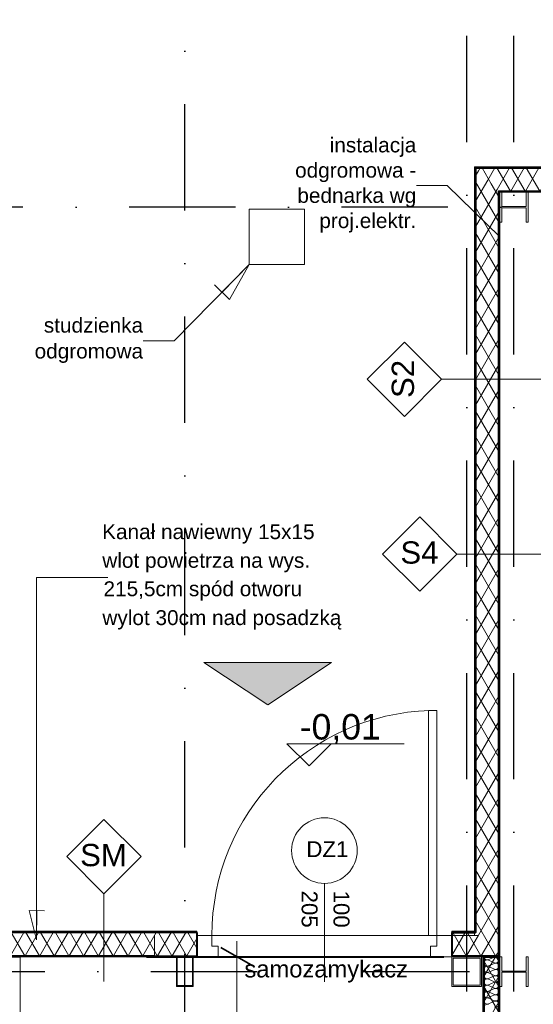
# Model space of a CAD drawing. Header units: millimetres. Extents: x 2016045 to 2079203, y -1576958 to -1542749.
# Tile 91 of 109: x 2029209 to 2031627, y -1556215 to -1551578. Entities that reach past the tile are written whole.
import ezdxf

# ---------------------------------------------------------------- set-up
doc = ezdxf.new("R2010")
doc.units = ezdxf.units.MM
doc.header["$MEASUREMENT"] = 0
doc.linetypes.add('OSIE', pattern=[1000, 500, -250, 0, -250])
for name, color, linetype, lineweight in [('2D - Ogólne_Nr_pióra__7', 7, 'Continuous', 13), ('a___cienka___0.15_Nr_pióra__5', 7, 'Continuous', 40), ('a___przekrojowa___0.5_Nr_pióra__1', 7, 'Continuous', 0), ('Budowlane - Opisy_Nr_pióra__1', 7, 'Continuous', 0), ('Budowlane - Opisy_Nr_pióra__7', 7, 'Continuous', 13), ('Budowlane - Sciany Zew_Nr_pióra__7', 7, 'Continuous', 13), ('Konstrukcja - Fundamenty_Nr_pióra__7', 7, 'Continuous', 13), ('Konstrukcja - podkonstrukcja pod panele - belki_Nr_pióra__7', 7, 'Continuous', 13), ('p.poz._Nr_pióra__16', 1, 'Continuous', 5), ('Wymiarowanie - Poziomy_Nr_pióra__1', 7, 'Continuous', 0), ('Wymiarowanie_Nr_pióra__1', 7, 'Continuous', 0), ('wypelnienia wielobokow_Nr_pióra__7', 7, 'Continuous', 13), ('znaczniki drzwi_Nr_pióra__1', 7, 'Continuous', 0), ('znaczniki drzwi_Nr_pióra__7', 7, 'Continuous', 13), ('Ściany zewnętrzne_Nr_pióra__1', 7, 'Continuous', 0), ('Ściany zewnętrzne_Nr_pióra__5', 7, 'Continuous', 40)]:
    doc.layers.add(name, color=color, linetype=linetype, lineweight=lineweight)
for name, color, linetype, lineweight, true_color in [('a___przekrojowa___0.5_Nr_pióra__160', 7, 'Continuous', 20, 0x020602), ('drzwi_Nr_pióra__30', 7, 'Continuous', 13, 0x0322fc), ('Linie PT_Nr_pióra__13', 7, 'Continuous', 5, 0xb6b6b6), ('OSIE_Nr_pióra__2', 7, 'Continuous', 25, 0x0322fc), ('Wymiarowanie_Nr_pióra__3', 7, 'Continuous', 35, 0x008200)]:
    doc.layers.add(name, color=color, linetype=linetype, lineweight=lineweight, true_color=true_color)
doc.layers.add('Wymiarowanie', color=7, linetype='Continuous')
doc.layers.add('Ściany zewnętrzne', color=7, linetype='Continuous')
doc.styles.add('GENERATED_STYLE_1', font='arial.ttf')
doc.dimstyles.new('GENERATED_STYLE__1', dxfattribs={"dimtxt": 125, "dimasz": 114, "dimexe": 0.18, "dimexo": 0, "dimgap": 0.09, "dimtad": 1, "dimtih": 1, "dimtoh": 1, "dimdec": 0, "dimlfac": 0.1, "dimzin": 0, "dimdsep": 46, "dimtxsty": 'GENERATED_STYLE_1', "dimblk": 'ARROWHEAD_2', "dimblk1": 'ARROWHEAD_2', "dimblk2": 'ARROWHEAD_2', "dimcen": 0.09, "dimclrd": 7, "dimclre": 7, "dimclrt": 7, "dimadec": 4, "dimazin": 0, "dimtfac": 1, "dimtdec": 4, "dimtmove": 0, "dimatfit": 3, "dimfxl": 0, "dimtolj": 1, "dimtzin": 0, "dimarcsym": 0})
doc.dimstyles.new('GENERATED_STYLE__2', dxfattribs={"dimtxt": 125, "dimasz": 114, "dimexe": 0.18, "dimexo": 0, "dimgap": 0.09, "dimtad": 1, "dimdec": 0, "dimlfac": 0.1, "dimzin": 0, "dimdsep": 46, "dimtxsty": 'GENERATED_STYLE_1', "dimblk": 'ARROWHEAD_2', "dimblk1": 'ARROWHEAD_2', "dimblk2": 'ARROWHEAD_2', "dimcen": 0.09, "dimclrd": 7, "dimclre": 7, "dimclrt": 7, "dimadec": 4, "dimazin": 0, "dimtfac": 1, "dimtdec": 4, "dimtmove": 2, "dimatfit": 3, "dimfxl": 0, "dimtolj": 1, "dimtzin": 0, "dimarcsym": 0})
doc.dimstyles.new('GENERATED_STYLE__3', dxfattribs={"dimtxt": 125, "dimasz": 114, "dimexe": 0.18, "dimexo": 0, "dimgap": 0.09, "dimtad": 1, "dimdec": 0, "dimlfac": 0.1, "dimzin": 0, "dimdsep": 46, "dimtxsty": 'GENERATED_STYLE_1', "dimblk": 'ARROWHEAD_2', "dimblk1": 'ARROWHEAD_2', "dimblk2": 'ARROWHEAD_2', "dimcen": 0.09, "dimclrd": 7, "dimclre": 7, "dimclrt": 7, "dimadec": 4, "dimazin": 0, "dimtfac": 1, "dimtdec": 4, "dimtmove": 0, "dimatfit": 3, "dimfxl": 0, "dimtolj": 1, "dimtzin": 0, "dimarcsym": 0})
pattern_1 = [(60, (1682719.62, -1237567.41), (-51.961524, 30), []), (120, (1682719.62, -1237567.41), (51.961524, 30), [])]

# ---------------------------------------------------------------- blocks, each defined once
blk = doc.blocks.new('Izolacja cieplna 18')
at = {"layer": 'Linie PT_Nr_pióra__13', "linetype": 'Continuous'}
for p, q in [((1.2, 49.2), (13.6, 20.9)), ((16.1, 20.9), (28.5, 49.2)), ((31, 49.2), (43.4, 20.9)), ((45.9, 20.9), (58.3, 49.2)), ((60.8, 49.2), (73.2, 20.9)), ((75.7, 20.9), (88, 49.2)), ((90.5, 49.2), (102.9, 20.9)), ((105.4, 20.9), (117.8, 49.2)), ((120.3, 49.2), (132.7, 20.9)), ((135.2, 20.9), (147.6, 49.2)), ((150.1, 49.2), (162.4, 20.9)), ((164.9, 20.9), (177.3, 49.2)), ((179.8, 49.2), (192.2, 20.9)), ((194.7, 20.9), (207.1, 49.2)), ((209.6, 49.2), (222, 20.9))]:
    blk.add_line(p, q, dxfattribs=at)
for centre, start, end in [((14.9, 55.2), 336.3486, 203.6513), ((44.6, 55.2), 336.3486, 203.6513), ((74.4, 55.2), 336.3486, 203.6513), ((104.2, 55.2), 336.3486, 203.6513), ((133.9, 55.2), 336.3486, 203.6513), ((163.7, 55.2), 336.3486, 203.6513), ((193.4, 55.2), 336.3486, 203.6513), ((223.2, 55.2), 336.3486, 203.6513), ((0, 14.9), 270, 23.6513), ((29.8, 14.9), 156.3487, 270), ((29.8, 14.9), 270, 23.6513), ((59.5, 14.9), 156.3487, 270), ((59.5, 14.9), 270, 23.6513), ((89.3, 14.9), 156.3487, 270), ((89.3, 14.9), 270, 23.6513), ((119, 14.9), 156.3487, 270), ((119, 14.9), 270, 23.6513), ((148.8, 14.9), 156.3487, 270), ((148.8, 14.9), 270, 23.6513), ((178.6, 14.9), 156.3487, 270), ((178.6, 14.9), 270, 23.6513), ((208.3, 14.9), 156.3487, 270), ((208.3, 14.9), 270, 23.6513), ((238.1, 14.9), 156.3487, 270)]:
    blk.add_arc(centre, 14.9, start, end, dxfattribs=at)
blk = doc.blocks.new('Ściana_27', base_point=(2031469.9, -1567210.9))
at = {"layer": 'Ściany zewnętrzne', "linetype": 'Continuous', "lineweight": 0, "true_color": 0x000000}
h = blk.add_hatch(dxfattribs=at)
h.set_pattern_fill('izolacja_miękka', color=18, style=0, pattern_type=2)
h.set_pattern_definition(pattern_1)
h.paths.add_polyline_path([(2031394.9, -1555990.9), (2031394.9, -1567210.9), (2031464.9, -1567210.9), (2031464.9, -1555990.9)])
at = {"layer": 'Ściany zewnętrzne_Nr_pióra__1', "linetype": 'Continuous'}
blk.add_line((2031464.9, -1567210.9), (2031464.9, -1555990.9), dxfattribs=at)
at = {"layer": 'Ściany zewnętrzne_Nr_pióra__1', "linetype": 'Continuous', "flags": 128}
for points in [[(2031389.9, -1555990.9), (2031389.9, -1567210.9)], [(2031469.9, -1567210.9), (2031469.9, -1555990.9)]]:
    blk.add_lwpolyline(points, dxfattribs=at)
at = {"layer": 'Ściany zewnętrzne_Nr_pióra__5', "linetype": 'Continuous'}
blk.add_line((2031394.9, -1555990.9), (2031394.9, -1567210.9), dxfattribs=at)
at = {"layer": 'Ściany zewnętrzne_Nr_pióra__5', "linetype": 'Continuous', "flags": 128}
blk.add_lwpolyline([(2031394.9, -1555990.9), (2031464.9, -1555990.9)], dxfattribs=at)
blk = doc.blocks.new('Ściana_30', base_point=(2031469.9, -1555990.9))
at = {"layer": 'Ściany zewnętrzne', "linetype": 'Continuous', "lineweight": 0, "true_color": 0x000000}
h = blk.add_hatch(dxfattribs=at)
h.set_pattern_fill('izolacja_miękka', color=18, style=0, pattern_type=2)
h.set_pattern_definition(pattern_1)
h.paths.add_polyline_path([(2031354.9, -1555875.9), (2031243.9, -1555875.9), (2031243.9, -1555985.9), (2031464.9, -1555985.9)])
at = {"layer": 'Ściany zewnętrzne_Nr_pióra__1', "linetype": 'Continuous'}
blk.add_line((2031243.9, -1555985.9), (2031464.9, -1555985.9), dxfattribs=at)
at = {"layer": 'Ściany zewnętrzne_Nr_pióra__1', "linetype": 'Continuous', "flags": 128}
for points in [[(2031349.9, -1555870.9), (2031243.9, -1555870.9)], [(2031243.9, -1555870.9), (2031243.9, -1555875.9)], [(2031243.9, -1555985.9), (2031243.9, -1555990.9)], [(2031243.9, -1555990.9), (2031389.9, -1555990.9)], [(2031394.9, -1555990.9), (2031464.9, -1555990.9)]]:
    blk.add_lwpolyline(points, dxfattribs=at)
at = {"layer": 'Ściany zewnętrzne_Nr_pióra__5', "linetype": 'Continuous'}
blk.add_line((2031354.9, -1555875.9), (2031243.9, -1555875.9), dxfattribs=at)
at = {"layer": 'Ściany zewnętrzne_Nr_pióra__5', "linetype": 'Continuous', "flags": 128}
blk.add_lwpolyline([(2031243.9, -1555875.9), (2031243.9, -1555985.9)], dxfattribs=at)
blk = doc.blocks.new('Ściana_36', base_point=(2030043.9, -1555990.9))
at = {"layer": 'Ściany zewnętrzne', "linetype": 'Continuous', "lineweight": 0, "true_color": 0x000000}
h = blk.add_hatch(dxfattribs=at)
h.set_pattern_fill('izolacja_miękka', color=18, style=0, pattern_type=2)
h.set_pattern_definition(pattern_1)
h.paths.add_polyline_path([(2030043.9, -1555875.9), (2028156.7, -1555875.9), (2028156.7, -1555985.9), (2030043.9, -1555985.9)])
at = {"layer": 'Ściany zewnętrzne_Nr_pióra__1', "linetype": 'Continuous'}
blk.add_line((2028156.7, -1555985.9), (2030043.9, -1555985.9), dxfattribs=at)
at = {"layer": 'Ściany zewnętrzne_Nr_pióra__1', "linetype": 'Continuous', "flags": 128}
for points in [[(2030043.9, -1555870.9), (2028156.7, -1555870.9)], [(2028156.7, -1555870.9), (2028156.7, -1555875.9)], [(2030043.9, -1555870.9), (2030043.9, -1555875.9)], [(2028156.7, -1555985.9), (2028156.7, -1555990.9)], [(2028156.7, -1555990.9), (2030043.9, -1555990.9)], [(2030043.9, -1555985.9), (2030043.9, -1555990.9)]]:
    blk.add_lwpolyline(points, dxfattribs=at)
at = {"layer": 'Ściany zewnętrzne_Nr_pióra__5', "linetype": 'Continuous'}
blk.add_line((2030043.9, -1555875.9), (2028156.7, -1555875.9), dxfattribs=at)
at = {"layer": 'Ściany zewnętrzne_Nr_pióra__5', "linetype": 'Continuous', "flags": 128}
for points in [[(2028156.7, -1555875.9), (2028156.7, -1555985.9)], [(2030043.9, -1555875.9), (2030043.9, -1555985.9)]]:
    blk.add_lwpolyline(points, dxfattribs=at)
blk = doc.blocks.new('Ściana_37', base_point=(2031469.9, -1555990.9))
at = {"layer": 'Ściany zewnętrzne', "linetype": 'Continuous', "lineweight": 0, "true_color": 0x000000}
h = blk.add_hatch(dxfattribs=at)
h.set_pattern_fill('izolacja_miękka', color=18, style=0, pattern_type=2)
h.set_pattern_definition(pattern_1)
h.paths.add_polyline_path([(2031354.9, -1552275.9), (2031354.9, -1555875.9), (2031464.9, -1555985.9), (2031464.9, -1552385.9)])
at = {"layer": 'Ściany zewnętrzne_Nr_pióra__1', "linetype": 'Continuous'}
blk.add_line((2031464.9, -1555985.9), (2031464.9, -1552385.9), dxfattribs=at)
at = {"layer": 'Ściany zewnętrzne_Nr_pióra__1', "linetype": 'Continuous', "flags": 128}
for points in [[(2031349.9, -1552270.9), (2031349.9, -1555870.9)], [(2031469.9, -1555990.9), (2031469.9, -1552390.9)]]:
    blk.add_lwpolyline(points, dxfattribs=at)
at = {"layer": 'Ściany zewnętrzne_Nr_pióra__5', "linetype": 'Continuous'}
blk.add_line((2031354.9, -1552275.9), (2031354.9, -1555875.9), dxfattribs=at)
blk = doc.blocks.new('Ściana_38', base_point=(2031776.4, -1552390.9))
at = {"layer": 'Ściany zewnętrzne', "linetype": 'Continuous', "lineweight": 0, "true_color": 0x000000}
h = blk.add_hatch(dxfattribs=at)
h.set_pattern_fill('izolacja_miękka', color=18, style=0, pattern_type=2)
h.set_pattern_definition(pattern_1)
h.paths.add_polyline_path([(2031776.4, -1552275.9), (2031354.9, -1552275.9), (2031464.9, -1552385.9), (2031776.4, -1552385.9)])
at = {"layer": 'Ściany zewnętrzne_Nr_pióra__1', "linetype": 'Continuous'}
blk.add_line((2031464.9, -1552385.9), (2031776.4, -1552385.9), dxfattribs=at)
at = {"layer": 'Ściany zewnętrzne_Nr_pióra__1', "linetype": 'Continuous', "flags": 128}
for points in [[(2031776.4, -1552270.9), (2031349.9, -1552270.9)], [(2031776.4, -1552270.9), (2031776.4, -1552275.9)], [(2031469.9, -1552390.9), (2031776.4, -1552390.9)], [(2031776.4, -1552385.9), (2031776.4, -1552390.9)]]:
    blk.add_lwpolyline(points, dxfattribs=at)
at = {"layer": 'Ściany zewnętrzne_Nr_pióra__5', "linetype": 'Continuous'}
blk.add_line((2031776.4, -1552275.9), (2031354.9, -1552275.9), dxfattribs=at)
at = {"layer": 'Ściany zewnętrzne_Nr_pióra__5', "linetype": 'Continuous', "flags": 128}
blk.add_lwpolyline([(2031776.4, -1552275.9), (2031776.4, -1552385.9)], dxfattribs=at)
blk = doc.blocks.new('*D117', base_point=(1682719.6, -1237567.4))
at = {"layer": 'Wymiarowanie_Nr_pióra__1', "linetype": 'Continuous'}
for p, q in [((2030231.7, -1555990.9), (2030231.7, -1555917.6)), ((2030344.2, -1555990.9), (2030119.2, -1555990.9)), ((2030231.7, -1563610.9), (2030231.7, -1555990.9)), ((2030344.2, -1563610.9), (2030119.2, -1563610.9))]:
    blk.add_line(p, q, dxfattribs=at)
at = {"layer": 'Wymiarowanie_Nr_pióra__3', "linetype": 'Continuous'}
for p, q in [((2030306.7, -1556034.2), (2030156.7, -1555947.6)), ((2030156.7, -1563567.6), (2030306.7, -1563654.2))]:
    blk.add_line(p, q, dxfattribs=at)
at = {"layer": 'Wymiarowanie_Nr_pióra__1', "insert": (2030206.7, -1559943.2), "char_height": 125, "attachment_point": 7, "rotation": 90, "style": 'GENERATED_STYLE_1'}
blk.add_mtext('\\A1;{\\fArial|b0|i0|c238|p38;762}', dxfattribs=at)
blk = doc.blocks.new('ARROWHEAD_2')
at = {"color": 0, "linetype": 'Continuous', "lineweight": 0}
for p, q in [((-0.378, -0.655), (0.378, 0.655)), ((0, 0), (-1, 0))]:
    blk.add_line(p, q, dxfattribs=at)
blk = doc.blocks.new('*D126', base_point=(1682719.6, -1237567.4))
at = {"layer": 'Wymiarowanie_Nr_pióra__1', "linetype": 'Continuous'}
for p, q in [((2044173.5, -1556060.9), (2043948.5, -1556060.9)), ((2044061, -1559800.9), (2044061, -1556060.9)), ((2044173.5, -1559800.9), (2043948.5, -1559800.9))]:
    blk.add_line(p, q, dxfattribs=at)
at = {"layer": 'Wymiarowanie_Nr_pióra__3', "linetype": 'Continuous'}
for p, q in [((2043986, -1556017.6), (2044136, -1556104.2)), ((2043986, -1559757.6), (2044136, -1559844.2))]:
    blk.add_line(p, q, dxfattribs=at)
at = {"layer": 'Wymiarowanie_Nr_pióra__1', "insert": (2044036, -1558073.2), "char_height": 125, "attachment_point": 7, "rotation": 90, "style": 'GENERATED_STYLE_1'}
blk.add_mtext('\\A1;{\\fArial|b0|i0|c238|p38;374}', dxfattribs=at)
blk = doc.blocks.new('*D127', base_point=(1682719.6, -1237567.4))
at = {"layer": 'Wymiarowanie_Nr_pióra__1', "linetype": 'Continuous'}
for p, q in [((2044173.5, -1552460.9), (2043948.5, -1552460.9)), ((2044061, -1556060.9), (2044061, -1552460.9)), ((2044173.5, -1556060.9), (2043948.5, -1556060.9))]:
    blk.add_line(p, q, dxfattribs=at)
at = {"layer": 'Wymiarowanie_Nr_pióra__3', "linetype": 'Continuous'}
for p, q in [((2043986, -1552417.6), (2044136, -1552504.2)), ((2043986, -1556017.6), (2044136, -1556104.2))]:
    blk.add_line(p, q, dxfattribs=at)
at = {"layer": 'Wymiarowanie_Nr_pióra__1', "char_height": 125, "attachment_point": 7, "rotation": 90, "style": 'GENERATED_STYLE_1'}
for s, insert in [('\\A1;{\\fArial|b0|i0|c238|p38;19}', (2044036, -1552694)), ('\\A1;{\\fArial|b0|i0|c238|p38;360}', (2044036, -1554498.1))]:
    blk.add_mtext(s, dxfattribs=dict(at, insert=insert))
blk = doc.blocks.new('*D143', base_point=(1682719.6, -1237567.4))
at = {"layer": 'Wymiarowanie_Nr_pióra__1', "linetype": 'Continuous'}
for p, q in [((2021278.9, -1556060.9), (2021053.9, -1556060.9)), ((2021166.4, -1559800.9), (2021166.4, -1556060.9)), ((2021278.9, -1559800.9), (2021053.9, -1559800.9))]:
    blk.add_line(p, q, dxfattribs=at)
at = {"layer": 'Wymiarowanie_Nr_pióra__3', "linetype": 'Continuous'}
for p, q in [((2021091.4, -1556017.6), (2021241.4, -1556104.2)), ((2021091.4, -1559757.6), (2021241.4, -1559844.2))]:
    blk.add_line(p, q, dxfattribs=at)
at = {"layer": 'Wymiarowanie_Nr_pióra__1', "insert": (2021141.4, -1558073.2), "char_height": 125, "attachment_point": 7, "rotation": 90, "style": 'GENERATED_STYLE_1'}
blk.add_mtext('\\A1;{\\fArial|b0|i0|c238|p38;374}', dxfattribs=at)
blk = doc.blocks.new('*D145', base_point=(1682719.6, -1237567.4))
at = {"layer": 'Wymiarowanie_Nr_pióra__1', "linetype": 'Continuous'}
for p, q in [((2021166.4, -1552270.9), (2021166.4, -1552197.6)), ((2021278.9, -1552270.9), (2021053.9, -1552270.9)), ((2021166.4, -1552460.9), (2021166.4, -1552270.9)), ((2021278.9, -1552460.9), (2021053.9, -1552460.9))]:
    blk.add_line(p, q, dxfattribs=at)
at = {"layer": 'Wymiarowanie_Nr_pióra__3', "linetype": 'Continuous'}
for p, q in [((2021241.4, -1552314.2), (2021091.4, -1552227.6)), ((2021091.4, -1552417.6), (2021241.4, -1552504.2))]:
    blk.add_line(p, q, dxfattribs=at)
blk = doc.blocks.new('*D168', base_point=(1682719.6, -1237567.4))
at = {"layer": 'Wymiarowanie_Nr_pióra__1', "linetype": 'Continuous'}
for p, q in [((2028156.7, -1550330.6), (2028156.7, -1550105.6)), ((2030043.9, -1550330.6), (2030043.9, -1550105.6)), ((2028156.7, -1550218.1), (2030043.9, -1550218.1))]:
    blk.add_line(p, q, dxfattribs=at)
at = {"layer": 'Wymiarowanie_Nr_pióra__3', "linetype": 'Continuous'}
for p, q in [((2028200, -1550143.1), (2028113.4, -1550293.1)), ((2030087.2, -1550143.1), (2030000.6, -1550293.1))]:
    blk.add_line(p, q, dxfattribs=at)
at = {"layer": 'Wymiarowanie_Nr_pióra__1', "insert": (2028926.7, -1550195.2), "char_height": 125, "attachment_point": 7, "style": 'GENERATED_STYLE_1'}
blk.add_mtext('\\A1;{\\fArial|b0|i0|c238|p38;188\\fArial|b0|i0|c238|p38;\\A1{\\H.66x;\\S5^  ;}}', dxfattribs=at)
blk = doc.blocks.new('*D169', base_point=(1682719.6, -1237567.4))
at = {"layer": 'Wymiarowanie_Nr_pióra__1', "linetype": 'Continuous'}
for p, q in [((2030043.9, -1550330.6), (2030043.9, -1550105.6)), ((2031243.9, -1550330.6), (2031243.9, -1550105.6)), ((2030043.9, -1550218.1), (2031243.9, -1550218.1))]:
    blk.add_line(p, q, dxfattribs=at)
at = {"layer": 'Wymiarowanie_Nr_pióra__3', "linetype": 'Continuous'}
for p, q in [((2030087.2, -1550143.1), (2030000.6, -1550293.1)), ((2031287.2, -1550143.1), (2031200.6, -1550293.1))]:
    blk.add_line(p, q, dxfattribs=at)
at = {"layer": 'Wymiarowanie_Nr_pióra__1', "char_height": 125, "attachment_point": 7, "style": 'GENERATED_STYLE_1'}
for s, insert in [('\\A1;{\\fArial|b0|i0|c238|p38;10\\fArial|b0|i0|c238|p38;\\A1{\\H.66x;\\S5^  ;}}', (2030948.2, -1550195.2)), ('\\A1;{\\fArial|b0|i0|c238|p38;120}', (2030375.4, -1550193.1))]:
    blk.add_mtext(s, dxfattribs=dict(at, insert=insert))
blk = doc.blocks.new('*D170', base_point=(1682719.6, -1237567.4))
at = {"layer": 'Wymiarowanie_Nr_pióra__1', "linetype": 'Continuous'}
for p, q in [((2031243.9, -1550330.6), (2031243.9, -1550105.6)), ((2031349.9, -1550330.6), (2031349.9, -1550105.6)), ((2031243.9, -1550218.1), (2031349.9, -1550218.1))]:
    blk.add_line(p, q, dxfattribs=at)
at = {"layer": 'Wymiarowanie_Nr_pióra__3', "linetype": 'Continuous'}
for p, q in [((2031287.2, -1550143.1), (2031200.6, -1550293.1)), ((2031393.2, -1550143.1), (2031306.6, -1550293.1))]:
    blk.add_line(p, q, dxfattribs=at)
blk = doc.blocks.new('*D171', base_point=(1682719.6, -1237567.4))
at = {"layer": 'Wymiarowanie_Nr_pióra__1', "linetype": 'Continuous'}
for p, q in [((2031349.9, -1550330.6), (2031349.9, -1550105.6)), ((2031776.4, -1550330.6), (2031776.4, -1550105.6)), ((2031349.9, -1550218.1), (2031776.4, -1550218.1))]:
    blk.add_line(p, q, dxfattribs=at)
at = {"layer": 'Wymiarowanie_Nr_pióra__3', "linetype": 'Continuous'}
for p, q in [((2031393.2, -1550143.1), (2031306.6, -1550293.1)), ((2031819.7, -1550143.1), (2031733.1, -1550293.1))]:
    blk.add_line(p, q, dxfattribs=at)
at = {"layer": 'Wymiarowanie_Nr_pióra__1', "insert": (2031437, -1550194.5), "char_height": 125, "attachment_point": 7, "style": 'GENERATED_STYLE_1'}
blk.add_mtext('\\A1;{\\fArial|b0|i0|c238|p38;42\\fArial|b0|i0|c238|p38;\\A1{\\H.66x;\\S5^  ;}}', dxfattribs=at)
blk = doc.blocks.new('*D178', base_point=(1682719.6, -1237567.4))
at = {"layer": 'Wymiarowanie_Nr_pióra__1', "linetype": 'Continuous'}
for p, q in [((2023749.9, -1550080.6), (2023749.9, -1549855.6)), ((2041502.9, -1550080.6), (2041502.9, -1549855.6)), ((2023676.5, -1549968.1), (2023749.9, -1549968.1)), ((2023749.9, -1549968.1), (2041502.9, -1549968.1)), ((2041502.9, -1549968.1), (2041576.2, -1549968.1))]:
    blk.add_line(p, q, dxfattribs=at)
at = {"layer": 'Wymiarowanie_Nr_pióra__3', "linetype": 'Continuous'}
for p, q in [((2023793.2, -1549893.1), (2023706.6, -1550043.1)), ((2041459.6, -1550043.1), (2041546.2, -1549893.1))]:
    blk.add_line(p, q, dxfattribs=at)
at = {"layer": 'Wymiarowanie_Nr_pióra__1', "insert": (2032436.7, -1549943.1), "char_height": 125, "attachment_point": 7, "style": 'GENERATED_STYLE_1'}
blk.add_mtext('\\A1;{\\fArial|b0|i0|c238|p38;1776}', dxfattribs=at)
blk = doc.blocks.new('*D179', base_point=(1682719.6, -1237567.4))
at = {"layer": 'Wymiarowanie_Nr_pióra__1', "linetype": 'Continuous'}
for p, q in [((2021416.4, -1552270.9), (2021416.4, -1552197.6)), ((2021528.9, -1552270.9), (2021303.9, -1552270.9)), ((2021416.4, -1567330.9), (2021416.4, -1552270.9)), ((2021528.9, -1567330.9), (2021303.9, -1567330.9)), ((2021416.4, -1567404.3), (2021416.4, -1567330.9))]:
    blk.add_line(p, q, dxfattribs=at)
at = {"layer": 'Wymiarowanie_Nr_pióra__3', "linetype": 'Continuous'}
for p, q in [((2021491.4, -1552314.2), (2021341.4, -1552227.6)), ((2021341.4, -1567287.6), (2021491.4, -1567374.2))]:
    blk.add_line(p, q, dxfattribs=at)
at = {"layer": 'Wymiarowanie_Nr_pióra__1', "insert": (2021391.4, -1560447), "char_height": 125, "attachment_point": 7, "rotation": 90, "style": 'GENERATED_STYLE_1'}
blk.add_mtext('\\A1;{\\fArial|b0|i0|c238|p38;1\xa0506}', dxfattribs=at)
blk = doc.blocks.new('*D183', base_point=(1682719.6, -1237567.4))
at = {"layer": 'Wymiarowanie_Nr_pióra__1', "linetype": 'Continuous'}
for p, q in [((2021666.4, -1552270.9), (2021666.4, -1552197.6)), ((2021778.9, -1552270.9), (2021553.9, -1552270.9)), ((2021666.4, -1555870.9), (2021666.4, -1552270.9)), ((2021778.9, -1555870.9), (2021553.9, -1555870.9))]:
    blk.add_line(p, q, dxfattribs=at)
at = {"layer": 'Wymiarowanie_Nr_pióra__3', "linetype": 'Continuous'}
for p, q in [((2021741.4, -1552314.2), (2021591.4, -1552227.6)), ((2021591.4, -1555827.6), (2021741.4, -1555914.2))]:
    blk.add_line(p, q, dxfattribs=at)
at = {"layer": 'Wymiarowanie_Nr_pióra__1', "insert": (2021641.4, -1554213.2), "char_height": 125, "attachment_point": 7, "rotation": 90, "style": 'GENERATED_STYLE_1'}
blk.add_mtext('\\A1;{\\fArial|b0|i0|c238|p38;360}', dxfattribs=at)

msp = doc.modelspace()

# ---------------------------------------------------------------- hatches: boundary and pattern name
at = {"layer": 'wypelnienia wielobokow_Nr_pióra__7', "linetype": 'Continuous'}
msp.add_hatch(color=256, dxfattribs=at).paths.add_polyline_path([(2030676.7, -1554604.4), (2030376.7, -1554804.4), (2030076.7, -1554604.4)])

# ---------------------------------------------------------------- linework, layer by layer
at = {"layer": '2D - Ogólne_Nr_pióra__7', "linetype": 'Continuous'}
for p, q in [((2030676.7, -1554604.4), (2030076.7, -1554604.4)), ((2030076.7, -1554604.4), (2030376.7, -1554804.4)), ((2030676.7, -1554604.4), (2030376.7, -1554804.4))]:
    msp.add_line(p, q, dxfattribs=at)
at = {"layer": 'a___cienka___0.15_Nr_pióra__5', "linetype": 'Continuous'}
for p, q in [((2028156.7, -1555985.9), (2029843.9, -1555985.9)), ((2029211.7, -1555990.9), (2029131.7, -1555990.9)), ((2029806.7, -1555990.9), (2031206.7, -1555990.9)), ((2031243.9, -1555985.9), (2031464.9, -1555985.9)), ((2031389.8, -1555990.9), (2031469.9, -1555990.9))]:
    msp.add_line(p, q, dxfattribs=at)
at = {"layer": 'a___cienka___0.15_Nr_pióra__5', "linetype": 'Continuous', "flags": 128}
for points in [[(2031243.9, -1555875.9), (2031354.9, -1555875.9), (2031354.9, -1552275.9), (2031776.4, -1552275.9)], [(2031464.9, -1556300.9), (2031464.9, -1552385.9), (2031776.4, -1552385.9)]]:
    msp.add_lwpolyline(points, dxfattribs=at)
at = {"layer": 'a___przekrojowa___0.5_Nr_pióra__1', "linetype": 'Continuous'}
for p, q in [((2031349.9, -1555890.9), (2031349.9, -1552270.9)), ((2031349.9, -1552270.9), (2031776.4, -1552270.9)), ((2029843.9, -1555990.9), (2029843.9, -1555890.9)), ((2031243.9, -1555890.9), (2031369.9, -1555890.9)), ((2031243.9, -1555990.9), (2031243.9, -1555890.9)), ((2029211.7, -1555990.9), (2029211.7, -1557700.9)), ((2029211.7, -1555990.9), (2029726.7, -1555990.9)), ((2029726.7, -1555990.9), (2029843.9, -1555990.9)), ((2031243.9, -1555990.9), (2031389.8, -1555990.9)), ((2029211.7, -1556040.9), (2029211.7, -1557700.9))]:
    msp.add_line(p, q, dxfattribs=at)
at = {"layer": 'a___przekrojowa___0.5_Nr_pióra__160', "linetype": 'Continuous', "flags": 128}
for points in [[(2031602.9, -1552390.9), (2031594.4, -1552390.9), (2031594.4, -1552458.2), (2031478.4, -1552458.2), (2031478.4, -1552390.9), (2031469.9, -1552390.9), (2031469.9, -1552530.9), (2031478.4, -1552530.9), (2031478.4, -1552463.7), (2031594.4, -1552463.7), (2031594.4, -1552530.9), (2031602.9, -1552530.9)], [(2029946.7, -1556130.9), (2030026.7, -1556130.9), (2030026.7, -1555990.9), (2029946.7, -1555990.9)], [(2030022.7, -1555994.9), (2029950.7, -1555994.9), (2029950.7, -1556126.9), (2030022.7, -1556126.9)], [(2031243.9, -1555990.9), (2031383.9, -1555990.9), (2031383.9, -1556130.9), (2031243.9, -1556130.9)], [(2031377.9, -1556124.9), (2031249.9, -1556124.9), (2031249.9, -1555996.9), (2031377.9, -1555996.9)], [(2031602.9, -1555990.9), (2031594.4, -1555990.9), (2031594.4, -1556058.2), (2031478.4, -1556058.2), (2031478.4, -1555990.9), (2031469.9, -1555990.9), (2031469.9, -1556130.9), (2031478.4, -1556130.9), (2031478.4, -1556063.7), (2031594.4, -1556063.7), (2031594.4, -1556130.9), (2031602.9, -1556130.9)]]:
    msp.add_lwpolyline(points, close=True, dxfattribs=at)
at = {"layer": 'Budowlane - Opisy_Nr_pióra__1', "linetype": 'Continuous'}
for p, q in [((2030289.8, -1552730.9), (2030162, -1552861)), ((2030196.8, -1552895.3), (2030289.8, -1552730.9)), ((2030127.1, -1552826.8), (2030196.8, -1552895.3)), ((2031020.7, -1553096.5), (2030845.7, -1553271.5)), ((2031195.7, -1553271.5), (2031020.7, -1553096.5)), ((2030845.7, -1553271.5), (2031020.7, -1553446.5)), ((2031020.7, -1553446.5), (2031195.7, -1553271.5)), ((2031810.2, -1553271.5), (2031195.7, -1553271.5)), ((2030917.8, -1554094.5), (2031092.8, -1553919.5)), ((2031092.8, -1553919.5), (2031267.8, -1554094.5)), ((2031092.8, -1554269.5), (2030917.8, -1554094.5)), ((2031267.8, -1554094.5), (2031092.8, -1554269.5)), ((2031267.8, -1554094.5), (2032025.3, -1554094.5)), ((2029430.6, -1555519.3), (2029605.6, -1555344.3)), ((2029605.6, -1555344.3), (2029780.6, -1555519.3)), ((2029605.6, -1555694.3), (2029430.6, -1555519.3)), ((2029780.6, -1555519.3), (2029605.6, -1555694.3)), ((2029605.6, -1556108), (2029605.6, -1555694.3)), ((2029253.5, -1555773.5), (2029287.7, -1555910.9)), ((2029326.8, -1555774.8), (2029253.5, -1555773.5)), ((2029287.7, -1555910.9), (2029290.2, -1555774.2))]:
    msp.add_line(p, q, dxfattribs=at)
at = {"layer": 'Budowlane - Opisy_Nr_pióra__7', "linetype": 'Continuous', "flags": 128}
for points in [[(2031469.9, -1552600.9), (2031222.4, -1552359.5), (2031077.3, -1552359.5)], [(2030289.8, -1552730.9), (2029936.3, -1553090.6), (2029791.2, -1553090.6)], [(2029287.7, -1555910.9), (2029287.7, -1554205.3), (2029623.8, -1554205.3)]]:
    msp.add_lwpolyline(points, dxfattribs=at)
at = {"layer": 'Budowlane - Sciany Zew_Nr_pióra__7', "linetype": 'Continuous'}
for p, q in [((2032426.7, -1552390.9), (2031469.9, -1552390.9)), ((2031469.9, -1552390.9), (2031469.9, -1552597.9)), ((2031469.9, -1552603.9), (2031469.9, -1555990.9)), ((2029843.9, -1555990.9), (2029211.7, -1555990.9)), ((2031469.9, -1555990.9), (2031469.9, -1556200.9)), ((2031469.9, -1556200.9), (2031469.9, -1556250.9))]:
    msp.add_line(p, q, dxfattribs=at)
at = {"layer": 'drzwi_Nr_pióra__30', "linetype": 'Continuous'}
for p, q in [((2031173.9, -1554831.1), (2031133.9, -1554831.1)), ((2031133.9, -1554831.1), (2031133.9, -1555890.9)), ((2031173.9, -1555890.9), (2031173.9, -1554831.1)), ((2030113.9, -1555890.9), (2030043.9, -1555890.9)), ((2030043.9, -1555890.9), (2030043.9, -1555990.9)), ((2030113.9, -1555940.9), (2030113.9, -1555890.9)), ((2030113.9, -1555890.9), (2031173.9, -1555890.9)), ((2031173.9, -1555940.9), (2031173.9, -1555890.9)), ((2031173.9, -1555890.9), (2031243.9, -1555890.9)), ((2031243.9, -1555890.9), (2031243.9, -1555990.9)), ((2030043.9, -1555910.9), (2030043.9, -1555990.9)), ((2030143.9, -1555940.9), (2030113.9, -1555940.9)), ((2030143.9, -1555990.9), (2030143.9, -1555940.9)), ((2031143.9, -1555990.9), (2031143.9, -1555940.9)), ((2031143.9, -1555940.9), (2031173.9, -1555940.9)), ((2031243.9, -1555910.9), (2031243.9, -1555990.9)), ((2031243.9, -1555990.9), (2031243.9, -1555930.9)), ((2029843.9, -1555990.9), (2029843.4, -1555990.9)), ((2031143.9, -1555990.9), (2029943.9, -1555990.9)), ((2030043.9, -1555990.9), (2030143.9, -1555990.9)), ((2031243.9, -1555990.9), (2031143.9, -1555990.9)), ((2031243.9, -1555990.9), (2031243.4, -1555990.9))]:
    msp.add_line(p, q, dxfattribs=at)
msp.add_arc((2031175, -1555891.4), 1061.1, 91.8686, 179.9772, dxfattribs=at)
at = {"layer": 'Konstrukcja - Fundamenty_Nr_pióra__7', "linetype": 'Continuous', "flags": 128}
msp.add_lwpolyline([(2030549.8, -1552730.9), (2030289.8, -1552730.9), (2030289.8, -1552470.9), (2030549.8, -1552470.9)], close=True, dxfattribs=at)
at = {"layer": 'Konstrukcja - podkonstrukcja pod panele - belki_Nr_pióra__7', "linetype": 'Continuous'}
msp.add_line((2031469.9, -1556200.9), (2031469.9, -1552603.9), dxfattribs=at)
at = {"layer": 'OSIE_Nr_pióra__2', "linetype": 'OSIE'}
for p, q in [((2031313.9, -1573156.5), (2031313.9, -1549393.1)), ((2031536.4, -1573156.5), (2031536.4, -1549393.1)), ((2029986.7, -1556476.5), (2029986.7, -1549568.1)), ((2044226, -1552460.9), (2020876.3, -1552460.9)), ((2020826.3, -1556060.9), (2044386, -1556060.9))]:
    msp.add_line(p, q, dxfattribs=at)
at = {"layer": 'Wymiarowanie - Poziomy_Nr_pióra__1', "linetype": 'Continuous'}
msp.add_line((2030467.4, -1554988), (2031018.7, -1554988), dxfattribs=at)
at = {"layer": 'Wymiarowanie - Poziomy_Nr_pióra__1', "linetype": 'Continuous', "flags": 128}
msp.add_lwpolyline([(2030467.4, -1554988), (2030571.8, -1555092.4), (2030676.2, -1554988)], dxfattribs=at)
at = {"layer": 'znaczniki drzwi_Nr_pióra__1', "linetype": 'Continuous'}
msp.add_line((2030643.9, -1555645.3), (2030643.9, -1556109.1), dxfattribs=at)
for start, end in [(0, 180), (180, 0)]:
    msp.add_arc((2030643.9, -1555490.9), 154.3, start, end, dxfattribs=at)

# ---------------------------------------------------------------- block references
at = {"layer": 'Linie PT_Nr_pióra__13', "linetype": 'Continuous', "zscale": 1000, "rotation": 270}
msp.add_blockref('Izolacja cieplna 18', (2031394.8, -1555990.9), dxfattribs=at)
at = {"layer": 'Ściany zewnętrzne'}
for name, p in [('Ściana_37', (2031469.9, -1555990.9)), ('Ściana_38', (2031776.4, -1552390.9)), ('Ściana_36', (2030043.9, -1555990.9)), ('Ściana_30', (2031469.9, -1555990.9)), ('Ściana_27', (2031469.9, -1567210.9))]:
    msp.add_blockref(name, p, dxfattribs=at)

# ---------------------------------------------------------------- texts
at = {"layer": 'Budowlane - Opisy_Nr_pióra__7', "linetype": 'Continuous', "attachment_point": 9, "style": 'GENERATED_STYLE_1'}
for s, insert, char_height in [('\\A1;{\\fArial|b0|i0|c238|p38;instalacja}', (2031076.4, -1552224.2), 70), ('\\A1;{\\fArial|b0|i0|c238|p38;odgromowa -}', (2031076.4, -1552343), 70), ('\\A1;{\\fArial|b0|i0|c238|p38;bednarka wg}', (2031076.4, -1552461.8), 70), ('\\A1;{\\fArial|b0|i0|c238|p38;proj.elektr.}', (2031076.4, -1552580.5), 70), ('\\A1;{\\fArial|b0|i0|c238|p38;studzienka}', (2029790.3, -1553052.8), 70), ('\\A1;{\\fArial|b0|i0|c238|p38;odgromowa}', (2029790.3, -1553194.7), 70), ('\\A1;{\\fArial|b0|i0|c238|p38;Kanał nawiewny 15x15}', (2030597.6, -1554045.4), 70.006), ('\\A1;{\\fArial|b0|i0|c238|p38;S4}', (2031180.9, -1554141.2), 105), ('\\A1;{\\fArial|b0|i0|c238|p38;wlot powietrza na wys.}', (2030576.4, -1554180.3), 70.006), ('\\A1;{\\fArial|b0|i0|c238|p38;215,5cm spód otworu}', (2030538.7, -1554314.1), 70.006), ('\\A1;{\\fArial|b0|i0|c238|p38;wylot 30cm nad posadzką}', (2030723.7, -1554450.1), 70.006), ('\\A1;{\\fArial|b0|i0|c238|p38;SM}', (2029713.6, -1555565.9), 105)]:
    msp.add_mtext(s, dxfattribs=dict(at, insert=insert, char_height=char_height))
at = {"layer": 'Budowlane - Opisy_Nr_pióra__7', "linetype": 'Continuous', "insert": (2031067.2, -1553359.6), "char_height": 105, "attachment_point": 7, "rotation": 90, "style": 'GENERATED_STYLE_1'}
msp.add_mtext('\\A1;{\\fArial|b0|i0|c238|p38;S2}', dxfattribs=at)
at = {"layer": 'p.poz._Nr_pióra__16', "linetype": 'Continuous', "insert": (2030267.2, -1556112.3), "char_height": 80, "attachment_point": 7, "style": 'GENERATED_STYLE_1'}
msp.add_mtext('\\A1;{\\fArial|b0|i0|c238|p38;samozamykacz}', dxfattribs=at)
at = {"layer": 'Wymiarowanie - Poziomy_Nr_pióra__1', "linetype": 'Continuous', "insert": (2030527.4, -1554990.2), "char_height": 120, "attachment_point": 7, "style": 'GENERATED_STYLE_1'}
msp.add_mtext('\\A1;{\\fArial|b0|i0|c238|p38;-0,01}', dxfattribs=at)
at = {"layer": 'znaczniki drzwi_Nr_pióra__7', "linetype": 'Continuous', "insert": (2030756.6, -1555521.8), "char_height": 75, "attachment_point": 9, "style": 'GENERATED_STYLE_1'}
msp.add_mtext('\\A1;{\\fArial|b0|i0|c238|p38;DZ1}', dxfattribs=at)
at = {"layer": 'znaczniki drzwi_Nr_pióra__7', "linetype": 'Continuous', "char_height": 75, "attachment_point": 9, "rotation": 270, "style": 'GENERATED_STYLE_1'}
for s, insert in [('\\A1;{\\fArial|b0|i0|c238|p38;205}', (2030535.6, -1555854)), ('\\A1;{\\fArial|b0|i0|c238|p38;100}', (2030685.6, -1555854))]:
    msp.add_mtext(s, dxfattribs=dict(at, insert=insert))

# ---------------------------------------------------------------- dimensions: what is measured, and where the dimension line sits
at = {"layer": 'Wymiarowanie', "linetype": 'Continuous'}
for base, p1, p2, picture, middle in [((2030043.9, -1550218.1), (2028156.7, -1555870.9), (2030043.9, -1555870.9), '*D168', (2029194.1, -1550130.6)), ((2031243.9, -1550218.1), (2030043.9, -1555870.9), (2031243.9, -1555870.9), '*D169', (2030517.7, -1550130.6)), ((2031776.4, -1550218.1), (2031349.9, -1552270.9), (2031776.4, -1552270.9), '*D171', (2031657, -1550130.6)), ((2031349.9, -1550218.1), (2031243.9, -1555870.9), (2031349.9, -1552270.9), '*D170', (2031168.2, -1550130.6))]:
    dim = msp.add_linear_dim(base=base, p1=p1, p2=p2, dimstyle='GENERATED_STYLE__1', dxfattribs=at)
    dim.commit()
    dim.dimension.update_dxf_attribs({"geometry": picture, "text_midpoint": middle, "dimtype": 160})
dim = msp.add_linear_dim(base=(2041502.9, -1549968.1), p1=(2023749.9, -1555870.9), p2=(2041502.9, -1552270.9), text='1776', dimstyle='GENERATED_STYLE__1', dxfattribs=at)
dim.commit()
dim.dimension.update_dxf_attribs({"geometry": '*D178', "text_midpoint": (2032626.4, -1549880.6), "dimtype": 160})
for base, p1, p2, dimstyle, picture, middle in [((2021166.4, -1552270.9), (2020876.3, -1552460.9), (2031349.9, -1552270.9), 'GENERATED_STYLE__3', '*D145', (2021078.9, -1552599.1)), ((2021416.4, -1552270.9), (2023749.9, -1567330.9), (2031349.9, -1552270.9), 'GENERATED_STYLE__2', '*D179', (2021328.9, -1560233.3)), ((2021666.4, -1552270.9), (2023749.9, -1555870.9), (2031349.9, -1552270.9), 'GENERATED_STYLE__3', '*D183', (2021578.9, -1554070.9)), ((2044061, -1552460.9), (2020826.3, -1556060.9), (2044226, -1552460.9), 'GENERATED_STYLE__3', '*D127', (2043973.5, -1554355.8)), ((2030231.7, -1555990.9), (2031388.8, -1563610.9), (2030043.9, -1555990.9), 'GENERATED_STYLE__3', '*D117', (2030144.2, -1559800.9)), ((2044061, -1556060.9), (2020876.3, -1559800.9), (2020826.3, -1556060.9), 'GENERATED_STYLE__3', '*D126', (2043973.5, -1557930.9)), ((2021166.4, -1556060.9), (2044226, -1559800.9), (2020826.3, -1556060.9), 'GENERATED_STYLE__3', '*D143', (2021078.9, -1557930.9))]:
    dim = msp.add_linear_dim(base=base, p1=p1, p2=p2, angle=90, dimstyle=dimstyle, dxfattribs=at)
    dim.commit()
    dim.dimension.update_dxf_attribs({"geometry": picture, "text_midpoint": middle, "dimtype": 160, "text_rotation": 90})

doc.saveas('drawing.dxf')
